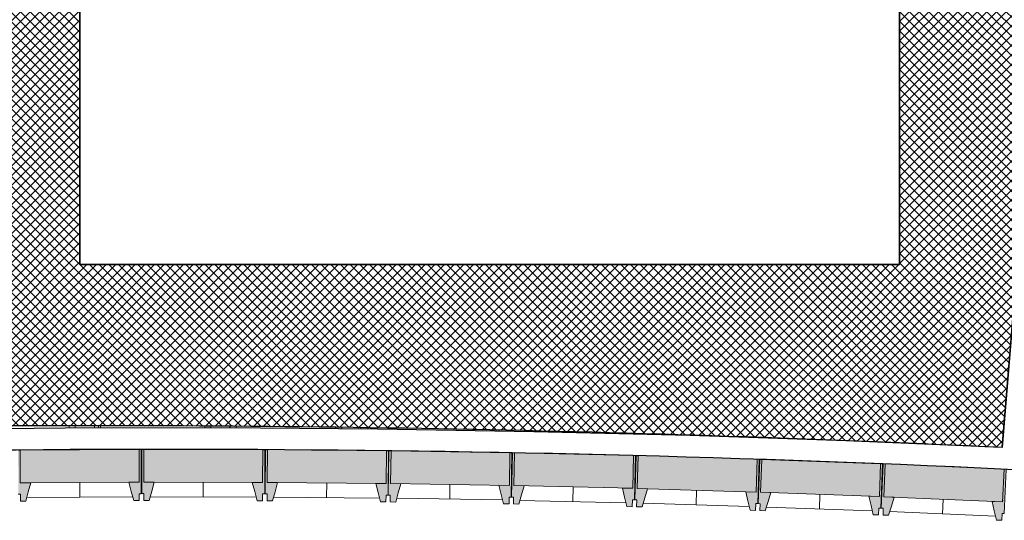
# Model space of a CAD drawing. Header units: centimetres. Extents: x -2631 to 9172, y -3616 to 502.
# Tile 2 of 36: x -2228 to -1507, y -2104 to -1738. Entities that reach past the tile are written whole.
import ezdxf

# ---------------------------------------------------------------- set-up
doc = ezdxf.new("R2010")
doc.units = ezdxf.units.CM
for name, color, linetype, lineweight in [('0-1', 7, 'Continuous', 5), ('MUR_C', 7, 'Continuous', 25), ('OSSATURE', 7, 'Continuous', 18), ('OSSATURE-2', 7, 'Continuous', 25), ('OSSATURE_C', 7, 'Continuous', 18), ('PLAF', 7, 'Continuous', 25), ('PLAF_C', 7, 'Continuous', 25), ('Z', 7, 'Continuous', 18)]:
    doc.layers.add(name, color=color, linetype=linetype, lineweight=lineweight)
doc.layers.add('OSSATURE-1', color=7, linetype='Continuous', lineweight=5, true_color=0x787878)
doc.layers.add('PLAF-motif-coupe-1', color=9, linetype='Continuous', lineweight=18, true_color=0x808080)
pattern_1 = [(0, (0, 0), (40.64, 10.16), [1.676, -28.804, 1.676, -28.804, -162.56]), (0, (0, 0), (40.64, 10.16), [-60.96, 1.676, -59.284, 1.676, -28.804, -71.12]), (0, (0, 0), (40.64, 10.16), [-152.4, 1.676, -18.644, 1.676, -49.124]), (120, (15.24, 5.08), (-29.118818, 30.115272), [1.676, -28.804, 1.676, -28.804, -162.56]), (120, (15.24, 5.08), (-29.118818, 30.115272), [-60.96, 1.676, -59.284, 1.676, -28.804, -71.12]), (120, (15.24, 5.08), (-29.118818, 30.115272), [-152.4, 1.676, -18.644, 1.676, -49.124]), (240, (20.32, 25.4), (-11.521182, -40.275272), [1.676, -28.804, 1.676, -28.804, -162.56]), (240, (20.32, 25.4), (-11.521182, -40.275272), [-60.96, 1.676, -59.284, 1.676, -28.804, -71.12]), (240, (20.32, 25.4), (-11.521182, -40.275272), [-152.4, 1.676, -18.644, 1.676, -49.124])]

# ---------------------------------------------------------------- blocks, each defined once
blk = doc.blocks.new('B02_ARC_rvt-1-DDDD_AAA_NNNN_CCC_1_50_N0_Isolations pafonds')
at = {"layer": 'PLAF-motif-coupe-1'}
h = blk.add_hatch(dxfattribs=at)
h.set_pattern_fill('FP_1', color=256, style=0, pattern_type=2)
h.set_pattern_definition([(45, (0, 0), (-3.535534, 3.535534), []), (135, (0, 0), (-3.535534, -3.535534), [])])
h.paths.add_polyline_path([(-1509.17, -2051.01), (-1498.12, -1917.81), (-1479.09, -1919.39), (-1439.61, -1443.36), (-1565.04, -1437.6), (-1690.52, -1432.99), (-1816.82, -1429.51), (-1941.58, -1427.2), (-2067.14, -1426.03), (-2192.71, -1426.01), (-2318.27, -1427.14), (-2308.93, -2035.81), (-2194.64, -2035.17), (-2080.36, -2035.46), (-1966.07, -2036.69), (-1851.81, -2038.87), (-1737.56, -2041.98), (-1623.35, -2046.03), (-1532.08, -2050.01)])
h.paths.add_polyline_path([(-1623.35, -1917.12), (-2184.08, -1917.12), (-2184.08, -1557.12), (-1584.08, -1557.12), (-1584.08, -1917.12)])
at = {"layer": 'MUR_C'}
blk.add_line((-1509.15, -2050.85), (-1498.9, -1927.28), dxfattribs=at)
at = {"layer": 'MUR_C', "flags": 128}
blk.add_lwpolyline([(-2308.9, -2037.77), (-2194.62, -2036.63), (-2080.34, -2036.5), (-1966.06, -2037.37), (-1851.79, -2039.23), (-1737.55, -2042.1), (-1623.33, -2045.98), (-1509.15, -2050.85)], dxfattribs=at)
at = {"layer": 'MUR_C'}
blk.add_arc((-2122.26, -15080.1), 13027.67, 85.301609, 90.819797, dxfattribs=at)
at = {"layer": 'PLAF'}
for p, q in [((-2184.08, -1557.12), (-2184.08, -1917.12)), ((-2184.08, -1917.12), (-2184.08, -1557.12)), ((-1584.08, -1917.12), (-1584.08, -1557.12)), ((-1584.08, -1557.12), (-1584.08, -1917.12)), ((-2184.08, -1917.12), (-1584.08, -1917.12)), ((-1584.08, -1917.12), (-2184.08, -1917.12))]:
    blk.add_line(p, q, dxfattribs=at)
at = {"layer": 'PLAF_C'}
blk.add_line((-1498.12, -1917.81), (-1509.17, -2051.01), dxfattribs=at)
blk.add_arc((-2173.5, -15952.36), 13917.21, 87.263962, 90.55755, dxfattribs=at)
blk = doc.blocks.new('20_MUR PREFA_01 - MODULE_01 B-3165811-DDDD_AAA_NNNN_CCC_1_50_N0_Isolations pafonds')
at = {"layer": 'Z'}
blk.add_line((0, 23.93), (0, 34.62), dxfattribs=at)
blk = doc.blocks.new('20_MUR PREFA_01 - MODULE_01 B-V24-DDDD_AAA_NNNN_CCC_1_50_N0_Isolations pafonds')
at = {"layer": 'Z'}
for p, q in [((0, 23.93), (0, 34.62)), ((0, -0.13), (0, -0.05))]:
    blk.add_line(p, q, dxfattribs=at)
blk = doc.blocks.new('B02_DC_STR_rvt-1-DDDD_AAA_NNNN_CCC_1_50_N0_Isolations pafonds')
at = {"layer": 'OSSATURE'}
h = blk.add_hatch(dxfattribs=at)
h.set_pattern_fill('FP_8', color=256, style=0, pattern_type=2)
h.set_pattern_definition(pattern_1)
h.paths.add_polyline_path([(-1881.63, -2038.75), (-1881.63, -2038.3), (-1895.62, -2038.03), (-1895.63, -2038.52)])
h.paths.add_polyline_path([(-1873.19, -1428.46), (-1873.18, -1428.34), (-1878.81, -1428.22), (-1887.18, -1428.1), (-1887.18, -1428.21), (-1873.77, -1428.45)])
h.paths.add_polyline_path([(-1879.78, -1412.35), (-1879.79, -1412.23), (-1881.28, -1412.2), (-1881.28, -1412.05), (-1882.35, -1412.07), (-1882.35, -1412.3), (-1879.79, -1412.35)])
h = blk.add_hatch(dxfattribs=at)
h.set_pattern_fill('FP_14', color=256, style=0, pattern_type=2)
h.set_pattern_definition([(26.742, (-1675.896, 23.629), (6.705443, 13.502474), [0.30971, -5.321, 0.30971, -35.354]), (26.742, (-1675.896, 23.629), (6.705443, 13.502474), [-5.941, -5.321, 0.30971, -10.952, -18.77]), (26.742, (-1675.896, 23.629), (6.705443, 13.502474), [-22.524, 0.30971, -5.321, 0.30971, -12.829]), (26.742, (-1675.896, 23.629), (6.705443, 13.502474), [-28.465, -3.444, 0.30971, -9.075]), (95.735, (-1673.382, 29.958), (-4.8037516, 27.5870539), [1.384, -23.778, 1.384, -23.778, -134.195]), (95.735, (-1673.382, 29.958), (-4.8037516, 27.5870539), [-50.323, 1.384, -48.939, 1.384, -23.778, -58.71]), (95.735, (-1673.382, 29.958), (-4.8037516, 27.5870539), [-125.808, 1.384, -15.39, 1.384, -40.552]), (264.789, (-1672.543, 50.628), (-1.900822, -41.0901867), [1.523, -26.161, 1.523, -173.809]), (264.789, (-1672.543, 50.628), (-1.900822, -41.0901867), [-29.206, -26.161, 1.523, -53.845, -92.28]), (264.789, (-1672.543, 50.628), (-1.900822, -41.0901867), [-110.735, 1.523, -26.161, 1.523, -63.073]), (264.789, (-1672.543, 50.628), (-1.900822, -41.0901867), [-139.942, -16.933, 1.523, -44.617])])
h.paths.add_polyline_path([(-1799.43, -2040.55), (-1799.43, -2040.29), (-1803.93, -2040.17), (-1803.93, -2040.44)])
h.paths.add_polyline_path([(-1790.83, -1430.22), (-1790.83, -1430.19), (-1795.12, -1430.1)])
h.paths.add_polyline_path([(-1790.6, -1414.22), (-1790.6, -1414.16), (-1791.73, -1414.13), (-1791.73, -1413.98), (-1792.8, -1413.99), (-1792.8, -1414.16), (-1791.73, -1414.19)])
h = blk.add_hatch(dxfattribs=at)
h.set_pattern_fill('FP_3', color=256, style=0, pattern_type=2)
h.set_pattern_definition(pattern_1)
h.paths.add_polyline_path([(-1785.44, -2040.9), (-1785.43, -2040.67), (-1799.43, -2040.29), (-1799.43, -2040.55)])
h.paths.add_polyline_path([(-1776.83, -1430.6), (-1776.83, -1430.51), (-1790.83, -1430.22)])
h.paths.add_polyline_path([(-1790.24, -1414.23), (-1790.24, -1414.17), (-1790.6, -1414.22), (-1790.24, -1414.23)])
h = blk.add_hatch(dxfattribs=at)
h.set_pattern_fill('FP_5', color=256, style=0, pattern_type=2)
h.set_pattern_definition([(350.792, (-1994.009, -8.986), (6.68388, 9.07236), [0.2793, -4.799, 0.2793, -4.799, -27.083]), (350.792, (-1994.009, -8.986), (6.68388, 9.07236), [-10.156, 0.2793, -9.877, 0.2793, -4.799, -11.849]), (350.792, (-1994.009, -8.986), (6.68388, 9.07236), [-25.391, 0.2793, -3.106, 0.2793, -8.184]), (95.344, (-1991.503, -4.314), (-4.7888502, 30.8802112), [1.48, -25.43, 1.48, -25.43, -143.521]), (95.344, (-1991.503, -4.314), (-4.7888502, 30.8802112), [-53.82, 1.48, -52.34, 1.48, -25.43, -62.79]), (95.344, (-1991.503, -4.314), (-4.7888502, 30.8802112), [-134.551, 1.48, -16.46, 1.48, -43.37]), (264.49, (-1990.667, 15.863), (-1.894089, -39.9537386), [1.436, -24.666, 1.436, -24.666, -139.206]), (264.49, (-1990.667, 15.863), (-1.894089, -39.9537386), [-52.202, 1.436, -50.767, 1.436, -24.666, -60.903]), (264.49, (-1990.667, 15.863), (-1.894089, -39.9537386), [-130.506, 1.436, -15.965, 1.436, -42.066])])
h.paths.add_polyline_path([(-2092.63, -2036.51), (-2088.13, -2036.5), (-2088.14, -2035.44), (-2092.64, -2035.46), (-2092.63, -2036.5)])
h.paths.add_polyline_path([(-2090.88, -1426.03), (-2090.88, -1425.97), (-2095.38, -1425.94), (-2095.38, -1426.03)])
h = blk.add_hatch(dxfattribs=at)
h.set_pattern_fill('FP_3', color=256, style=0, pattern_type=2)
h.set_pattern_definition(pattern_1)
h.paths.add_polyline_path([(-2074.13, -2036.54), (-2074.13, -2035.53), (-2080.36, -2035.46), (-2088.14, -2035.46), (-2088.13, -2036.51), (-2079.44, -2036.5)])
h.paths.add_polyline_path([(-2081.41, -1426.03), (-2090.88, -1426.01), (-2090.88, -1426.03)])
h = blk.add_hatch(dxfattribs=at)
h.set_pattern_fill('FP_2', color=256, style=0, pattern_type=2)
h.set_pattern_definition([(356.778, (-1894.968, -2.963), (6.68141, 9.782936), [0.27605, -4.743, 0.27605, -4.743, -26.768]), (356.778, (-1894.968, -2.963), (6.68141, 9.782936), [-10.038, 0.27605, -9.762, 0.27605, -4.743, -11.711]), (356.778, (-1894.968, -2.963), (6.68141, 9.782936), [-25.095, 0.27605, -3.07, 0.27605, -8.089]), (95.394, (-1892.463, 1.975), (-4.7873727, 30.3835114), [1.466, -25.188, 1.466, -25.188, -142.157]), (95.394, (-1892.463, 1.975), (-4.7873727, 30.3835114), [-53.309, 1.466, -51.843, 1.466, -25.188, -62.194]), (95.394, (-1892.463, 1.975), (-4.7873727, 30.3835114), [-133.272, 1.466, -16.304, 1.466, -42.958]), (264.549, (-1891.628, 22.247), (-1.8941797, -40.1667052), [1.451, -24.923, 1.451, -24.923, -140.659]), (264.549, (-1891.628, 22.247), (-1.8941797, -40.1667052), [-52.747, 1.451, -51.297, 1.451, -24.923, -61.538]), (264.549, (-1891.628, 22.247), (-1.8941797, -40.1667052), [-131.868, 1.451, -16.132, 1.451, -42.505])])
h.paths.add_polyline_path([(-1992.29, -2037.17), (-1992.29, -2036.41), (-1996.79, -2036.36), (-1996.79, -2037.13)])
h.paths.add_polyline_path([(-1993.25, -1426.72), (-1993.25, -1426.6), (-1997.75, -1426.57), (-1997.75, -1426.68)])
h = blk.add_hatch(dxfattribs=at)
h.set_pattern_fill('FP_3', color=256, style=0, pattern_type=2)
h.set_pattern_definition(pattern_1)
h.paths.add_polyline_path([(-1978.29, -2037.27), (-1978.29, -2036.56), (-1992.29, -2036.41), (-1992.29, -2037.17), (-1987.67, -2037.2)])
h.paths.add_polyline_path([(-1979.25, -1426.85), (-1979.25, -1426.76), (-1993.25, -1426.6), (-1993.25, -1426.72), (-1987.67, -1426.77)])
h = blk.add_hatch(dxfattribs=at)
h.set_pattern_fill('FP_4', color=256, style=0, pattern_type=2)
h.set_pattern_definition([(356.778, (-1974.494, -3.088), (6.68141, 9.782936), [0.27605, -4.743, 0.27605, -4.743, -26.768]), (356.778, (-1974.494, -3.088), (6.68141, 9.782936), [-10.038, 0.27605, -9.762, 0.27605, -4.743, -11.711]), (356.778, (-1974.494, -3.088), (6.68141, 9.782936), [-25.095, 0.27605, -3.07, 0.27605, -8.089]), (95.394, (-1971.989, 1.851), (-4.7873727, 30.3835114), [1.466, -25.188, 1.466, -25.188, -142.157]), (95.394, (-1971.989, 1.851), (-4.7873727, 30.3835114), [-53.309, 1.466, -51.843, 1.466, -25.188, -62.194]), (95.394, (-1971.989, 1.851), (-4.7873727, 30.3835114), [-133.272, 1.466, -16.304, 1.466, -42.958]), (264.549, (-1971.154, 22.123), (-1.8941797, -40.1667052), [1.451, -24.923, 1.451, -24.923, -140.659]), (264.549, (-1971.154, 22.123), (-1.8941797, -40.1667052), [-52.747, 1.451, -51.297, 1.451, -24.923, -61.538]), (264.549, (-1971.154, 22.123), (-1.8941797, -40.1667052), [-131.868, 1.451, -16.132, 1.451, -42.505])])
h.paths.add_polyline_path([(-1973.79, -2037.31), (-1973.79, -2036.61), (-1978.29, -2036.56), (-1978.29, -2037.27)])
h.paths.add_polyline_path([(-1974.75, -1426.89), (-1974.75, -1426.83), (-1979.25, -1426.76), (-1979.25, -1426.85)])
h = blk.add_hatch(dxfattribs=at)
h.set_pattern_fill('FP_12', color=256, style=0, pattern_type=2)
h.set_pattern_definition([(26.324, (-1770.028, 24.499), (6.70444, 13.441986), [0.30854, -5.301, 0.30854, -5.301, -29.919]), (26.324, (-1770.028, 24.499), (6.70444, 13.441986), [-11.22, 0.30854, -10.911, 0.30854, -5.301, -13.09]), (26.324, (-1770.028, 24.499), (6.70444, 13.441986), [-28.049, 0.30854, -3.431, 0.30854, -9.041]), (95.728, (-1767.514, 30.805), (-4.8031818, 27.6356005), [1.385, -23.803, 1.385, -23.803, -134.335]), (95.728, (-1767.514, 30.805), (-4.8031818, 27.6356005), [-50.376, 1.385, -48.99, 1.385, -23.803, -58.772]), (95.728, (-1767.514, 30.805), (-4.8031818, 27.6356005), [-125.939, 1.385, -15.407, 1.385, -40.594]), (264.786, (-1766.676, 51.47), (-1.9007962, -41.0772318), [1.522, -26.143, 1.522, -26.143, -147.543]), (264.786, (-1766.676, 51.47), (-1.9007962, -41.0772318), [-55.329, 1.522, -53.807, 1.522, -26.143, -64.55]), (264.786, (-1766.676, 51.47), (-1.9007962, -41.0772318), [-138.321, 1.522, -16.921, 1.522, -44.586])])
h.paths.add_polyline_path([(-1895.63, -2038.52), (-1895.62, -2038.03), (-1900.12, -2037.95), (-1900.13, -2038.44)])
h.paths.add_polyline_path([(-1887.18, -1428.21), (-1887.18, -1428.1), (-1891.68, -1428.03), (-1891.68, -1428.12)])
h = blk.add_hatch(dxfattribs=at)
h.set_pattern_fill('FP_13', color=256, style=0, pattern_type=2)
h.set_pattern_definition([(26.324, (-1849.546, 25.599), (6.70444, 13.441986), [0.30854, -5.301, 0.30854, -5.301, -29.919]), (26.324, (-1849.546, 25.599), (6.70444, 13.441986), [-11.22, 0.30854, -10.911, 0.30854, -5.301, -13.09]), (26.324, (-1849.546, 25.599), (6.70444, 13.441986), [-28.049, 0.30854, -3.431, 0.30854, -9.041]), (95.728, (-1847.032, 31.906), (-4.8031818, 27.6356005), [1.385, -23.803, 1.385, -23.803, -134.335]), (95.728, (-1847.032, 31.906), (-4.8031818, 27.6356005), [-50.376, 1.385, -48.99, 1.385, -23.803, -58.772]), (95.728, (-1847.032, 31.906), (-4.8031818, 27.6356005), [-125.939, 1.385, -15.407, 1.385, -40.594]), (264.786, (-1846.194, 52.571), (-1.9007962, -41.0772318), [1.522, -26.143, 1.522, -26.143, -147.543]), (264.786, (-1846.194, 52.571), (-1.9007962, -41.0772318), [-55.329, 1.522, -53.807, 1.522, -26.143, -64.55]), (264.786, (-1846.194, 52.571), (-1.9007962, -41.0772318), [-138.321, 1.522, -16.921, 1.522, -44.586])])
h.paths.add_polyline_path([(-1877.13, -2038.82), (-1877.13, -2038.39), (-1881.63, -2038.3), (-1881.63, -2038.75)])
h.paths.add_polyline_path([(-1868.69, -1428.55), (-1868.68, -1428.44), (-1873.18, -1428.34), (-1873.19, -1428.46)])
h = blk.add_hatch(dxfattribs=at)
h.set_pattern_fill('FP_15', color=256, style=0, pattern_type=2)
h.set_pattern_definition([(26.742, (-1755.414, 24.75), (6.705443, 13.502474), [0.30971, -5.321, 0.30971, -5.321, -30.032]), (26.742, (-1755.414, 24.75), (6.705443, 13.502474), [-11.262, 0.30971, -10.952, 0.30971, -5.321, -13.139]), (26.742, (-1755.414, 24.75), (6.705443, 13.502474), [-28.155, 0.30971, -3.444, 0.30971, -9.075]), (95.735, (-1752.9, 31.079), (-4.8037516, 27.5870539), [1.384, -23.778, 1.384, -23.778, -134.195]), (95.735, (-1752.9, 31.079), (-4.8037516, 27.5870539), [-50.323, 1.384, -48.939, 1.384, -23.778, -58.71]), (95.735, (-1752.9, 31.079), (-4.8037516, 27.5870539), [-125.808, 1.384, -15.39, 1.384, -40.552]), (264.789, (-1752.062, 51.749), (-1.900822, -41.0901867), [1.523, -26.161, 1.523, -173.809]), (264.789, (-1752.062, 51.749), (-1.900822, -41.0901867), [-29.206, -26.161, 1.523, -53.845, -92.28]), (264.789, (-1752.062, 51.749), (-1.900822, -41.0901867), [-110.735, 1.523, -26.161, 1.523, -63.073]), (264.789, (-1752.062, 51.749), (-1.900822, -41.0901867), [-139.942, -16.933, 1.523, -44.617])])
h.paths.add_polyline_path([(-1780.94, -2041.01), (-1780.94, -2040.8), (-1785.43, -2040.67), (-1785.44, -2040.9)])
h.paths.add_polyline_path([(-1772.33, -1430.73), (-1772.33, -1430.61), (-1776.83, -1430.51), (-1776.83, -1430.6), (-1773.84, -1430.69)])
h = blk.add_hatch(dxfattribs=at)
h.set_pattern_fill('FP_8', color=256, style=0, pattern_type=2)
h.set_pattern_definition(pattern_1)
h.paths.add_polyline_path([(-1688.83, -2043.76), (-1688.83, -2043.71), (-1702.82, -2043.21), (-1702.82, -2043.28)])
h.paths.add_polyline_path([(-1670.55, -1433.72), (-1670.55, -1433.69), (-1676.26, -1433.51)])
h = blk.add_hatch(dxfattribs=at)
h.set_pattern_fill('FP_17', color=256, style=0, pattern_type=2)
h.set_pattern_definition([(46.234, (-1628.735, 48.803), (6.788105, 17.08677), [0.40481, -6.955, 0.40481, -6.955, -39.254]), (46.234, (-1628.735, 48.803), (6.788105, 17.08677), [-14.72, 0.40481, -14.315, 0.40481, -6.955, -17.174]), (46.234, (-1628.735, 48.803), (6.788105, 17.08677), [-36.801, 0.40481, -4.502, 0.40481, -11.862]), (96.229, (-1626.19, 56.461), (-4.8637842, 24.5622786), [1.29, -22.171, 1.29, -22.171, -125.126]), (96.229, (-1626.19, 56.461), (-4.8637842, 24.5622786), [-46.922, 1.29, -45.632, 1.29, -22.171, -54.743]), (96.229, (-1626.19, 56.461), (-4.8637842, 24.5622786), [-117.306, 1.29, -14.35, 1.29, -37.812]), (264.92, (-1625.341, 77.346), (-1.9244539, -41.6491927), [1.581, -27.17, 1.581, -27.17, -153.338]), (264.92, (-1625.341, 77.346), (-1.9244539, -41.6491927), [-57.502, 1.581, -55.92, 1.581, -27.17, -67.085]), (264.92, (-1625.341, 77.346), (-1.9244539, -41.6491927), [-143.754, 1.581, -17.586, 1.581, -46.337])])
h.paths.add_polyline_path([(-1686.53, -2060.96), (-1686.49, -2059.74), (-1686.94, -2059.73), (-1686.94, -2060.95)])
h.paths.add_polyline_path([(-1684.33, -2043.91), (-1684.33, -2043.87), (-1688.83, -2043.76)])
h.paths.add_polyline_path([(-1666.05, -1433.89), (-1666.05, -1433.82), (-1670.55, -1433.72)])
h = blk.add_hatch(dxfattribs=at)
h.set_pattern_fill('FP_7', color=256, style=0, pattern_type=2)
h.set_pattern_definition([(330.651, (-2112.345, -33.297), (6.711525, 6.34141), [0.31759, -5.457, 0.31759, -36.253]), (330.651, (-2112.345, -33.297), (6.711525, 6.34141), [-6.092, -5.457, 0.31759, -11.231, -19.248]), (330.651, (-2112.345, -33.297), (6.711525, 6.34141), [-23.097, 0.31759, -5.457, 0.31759, -13.156]), (330.651, (-2112.345, -33.297), (6.711525, 6.34141), [-29.189, -3.532, 0.31759, -9.306]), (95.192, (-2109.829, -29.655), (-4.808507, 32.6849662), [1.529, -26.279, 1.529, -174.59]), (95.192, (-2109.829, -29.655), (-4.808507, 32.6849662), [-29.338, -26.279, 1.529, -54.087, -92.695]), (95.192, (-2109.829, -29.655), (-4.808507, 32.6849662), [-111.234, 1.529, -26.279, 1.529, -63.357]), (95.192, (-2109.829, -29.655), (-4.808507, 32.6849662), [-140.572, -17.009, 1.529, -44.818]), (264.22, (-2108.99, -9.897), (-1.903022, -39.0267636), [1.375, -23.617, 1.375, -23.617, -133.286]), (264.22, (-2108.99, -9.897), (-1.903022, -39.0267636), [-49.982, 1.375, -48.608, 1.375, -23.617, -58.313]), (264.22, (-2108.99, -9.897), (-1.903022, -39.0267636), [-124.956, 1.375, -15.286, 1.375, -40.277])])
h.paths.add_polyline_path([(-2191.83, -2036.63), (-2187.33, -2036.62), (-2187.35, -2035.18), (-2191.85, -2035.17), (-2191.83, -2036.5)])
h = blk.add_hatch(dxfattribs=at)
h.set_pattern_fill('FP_8', color=256, style=0, pattern_type=2)
h.set_pattern_definition(pattern_1)
h.paths.add_polyline_path([(-2187.33, -2036.62), (-2173.33, -2036.61), (-2173.35, -2035.22), (-2187.35, -2035.18), (-2187.33, -2036.5)])
h = blk.add_hatch(dxfattribs=at)
h.set_pattern_fill('FP_9', color=256, style=0, pattern_type=2)
h.set_pattern_definition([(330.651, (-2191.861, -34.55), (6.711525, 6.34141), [0.31759, -5.457, 0.31759, -36.253]), (330.651, (-2191.861, -34.55), (6.711525, 6.34141), [-6.092, -5.457, 0.31759, -11.231, -19.248]), (330.651, (-2191.861, -34.55), (6.711525, 6.34141), [-23.097, 0.31759, -5.457, 0.31759, -13.156]), (330.651, (-2191.861, -34.55), (6.711525, 6.34141), [-29.189, -3.532, 0.31759, -9.306]), (95.192, (-2189.345, -30.908), (-4.808507, 32.6849662), [1.529, -26.279, 1.529, -174.59]), (95.192, (-2189.345, -30.908), (-4.808507, 32.6849662), [-29.338, -26.279, 1.529, -54.087, -92.695]), (95.192, (-2189.345, -30.908), (-4.808507, 32.6849662), [-111.234, 1.529, -26.279, 1.529, -63.357]), (95.192, (-2189.345, -30.908), (-4.808507, 32.6849662), [-140.572, -17.009, 1.529, -44.818]), (264.22, (-2188.506, -11.15), (-1.903022, -39.0267636), [1.375, -23.617, 1.375, -23.617, -133.286]), (264.22, (-2188.506, -11.15), (-1.903022, -39.0267636), [-49.982, 1.375, -48.608, 1.375, -23.617, -58.313]), (264.22, (-2188.506, -11.15), (-1.903022, -39.0267636), [-124.956, 1.375, -15.286, 1.375, -40.277])])
h.paths.add_polyline_path([(-2173.33, -2036.61), (-2168.83, -2036.6), (-2168.85, -2035.23), (-2173.35, -2035.22), (-2173.33, -2036.5)])
h = blk.add_hatch(dxfattribs=at)
h.set_pattern_fill('FP_6', color=256, style=0, pattern_type=2)
h.set_pattern_definition([(350.792, (-2073.534, -9.345), (6.68388, 9.07236), [0.2793, -4.799, 0.2793, -4.799, -27.083]), (350.792, (-2073.534, -9.345), (6.68388, 9.07236), [-10.156, 0.2793, -9.877, 0.2793, -4.799, -11.849]), (350.792, (-2073.534, -9.345), (6.68388, 9.07236), [-25.391, 0.2793, -3.106, 0.2793, -8.184]), (95.344, (-2071.028, -4.673), (-4.7888502, 30.8802112), [1.48, -25.43, 1.48, -25.43, -143.521]), (95.344, (-2071.028, -4.673), (-4.7888502, 30.8802112), [-53.82, 1.48, -52.34, 1.48, -25.43, -62.79]), (95.344, (-2071.028, -4.673), (-4.7888502, 30.8802112), [-134.551, 1.48, -16.46, 1.48, -43.37]), (264.49, (-2070.193, 15.504), (-1.894089, -39.9537386), [1.436, -24.666, 1.436, -24.666, -139.206]), (264.49, (-2070.193, 15.504), (-1.894089, -39.9537386), [-52.202, 1.436, -50.767, 1.436, -24.666, -60.903]), (264.49, (-2070.193, 15.504), (-1.894089, -39.9537386), [-130.506, 1.436, -15.965, 1.436, -42.066])])
h.paths.add_polyline_path([(-2069.63, -2036.58), (-2069.63, -2035.58), (-2074.13, -2035.53), (-2074.13, -2036.54)])
h = blk.add_hatch(dxfattribs=at)
h.set_pattern_fill('FP_16', color=256, style=0, pattern_type=2)
h.set_pattern_definition([(46.234, (-1549.245, 46.421), (6.788105, 17.08677), [0.40481, -6.955, 0.40481, -6.955, -39.254]), (46.234, (-1549.245, 46.421), (6.788105, 17.08677), [-14.72, 0.40481, -14.315, 0.40481, -6.955, -17.174]), (46.234, (-1549.245, 46.421), (6.788105, 17.08677), [-36.801, 0.40481, -4.502, 0.40481, -11.862]), (96.229, (-1546.699, 54.079), (-4.8637842, 24.5622786), [1.29, -22.171, 1.29, -22.171, -125.126]), (96.229, (-1546.699, 54.079), (-4.8637842, 24.5622786), [-46.922, 1.29, -45.632, 1.29, -22.171, -54.743]), (96.229, (-1546.699, 54.079), (-4.8637842, 24.5622786), [-117.306, 1.29, -14.35, 1.29, -37.812]), (264.92, (-1545.851, 74.964), (-1.9244539, -41.6491927), [1.581, -27.17, 1.581, -27.17, -153.338]), (264.92, (-1545.851, 74.964), (-1.9244539, -41.6491927), [-57.502, 1.581, -55.92, 1.581, -27.17, -67.085]), (264.92, (-1545.851, 74.964), (-1.9244539, -41.6491927), [-143.754, 1.581, -17.586, 1.581, -46.337])])
h.paths.add_polyline_path([(-1702.82, -2043.28), (-1702.82, -2043.21), (-1707.32, -2043.05), (-1707.32, -2043.13), (-1702.92, -2043.28)])
h = blk.add_hatch(dxfattribs=at)
h.set_pattern_fill('FP_8', color=256, style=0, pattern_type=2)
h.set_pattern_definition(pattern_1)
h.paths.add_polyline_path([(-1596.15, -2064.24), (-1596.1, -2063.19), (-1596.55, -2063.17), (-1596.55, -2064.22)])
at = {"layer": 'OSSATURE-1'}
for points in [[(-2227.49, -2090.27), (-2223.49, -2090.25), (-2219.96, -2076.81), (-2227.56, -2076.81), (-2227.67, -2052.91), (-2229.17, -2052.92), (-2229.02, -2085.27), (-2227.52, -2085.27), (-2227.49, -2090.25)], [(-2227.56, -2076.84), (-2140.56, -2076.44), (-2140.67, -2052.46), (-2227.67, -2052.92), (-2227.56, -2076.81)], [(-2144.49, -2089.88), (-2140.49, -2089.86), (-2140.49, -2084.86), (-2139.02, -2084.85), (-2139.17, -2052.5), (-2140.67, -2052.51), (-2140.56, -2076.44), (-2148.15, -2076.47), (-2145.86, -2084.86)], [(-2133.23, -2089.78), (-2129.61, -2076.37), (-2137.2, -2076.35), (-2137.2, -2052.42), (-2138.65, -2052.42), (-2138.72, -2084.77), (-2137.22, -2084.77), (-2137.2, -2089.77)], [(-2050.2, -2076.55), (-2050.2, -2052.57), (-2137.15, -2052.42), (-2137.15, -2076.35), (-2050.22, -2076.55)], [(-2050.23, -2089.97), (-2050.2, -2084.97), (-2048.72, -2084.97), (-2048.65, -2052.62), (-2050.15, -2052.62), (-2050.22, -2076.55), (-2057.8, -2076.53), (-2054.23, -2089.96)], [(-2042.97, -2090.02), (-2039.26, -2076.63), (-2046.85, -2076.56), (-2046.63, -2052.64), (-2048.13, -2052.62), (-2048.43, -2084.97), (-2046.93, -2084.99), (-2046.93, -2089.99), (-2044.62, -2090.01)], [(-1959.85, -2077.36), (-1959.63, -2053.39), (-2046.63, -2052.64), (-2046.85, -2076.56), (-1959.93, -2077.36)], [(-1959.98, -2090.79), (-1959.93, -2085.79), (-1958.43, -2085.8), (-1958.13, -2053.45), (-1959.63, -2053.45), (-1959.85, -2077.36), (-1967.45, -2077.29), (-1963.98, -2090.75)], [(-1952.87, -2090.89), (-1949.06, -2077.53), (-1956.66, -2077.4), (-1956.27, -2053.48), (-1957.77, -2053.46), (-1958.29, -2085.8), (-1956.79, -2085.83), (-1956.87, -2090.83), (-1956.66, -2090.83)], [(-1869.67, -2078.81), (-1869.28, -2054.83), (-1956.27, -2053.48), (-1956.66, -2077.4), (-1869.8, -2078.8)], [(-1869.88, -2092.23), (-1869.8, -2087.23), (-1868.3, -2087.25), (-1867.78, -2054.91), (-1869.28, -2054.91), (-1869.67, -2078.81), (-1877.26, -2078.68), (-1873.88, -2092.16), (-1873.77, -2092.17)], [(-1862.69, -2092.39), (-1858.79, -2079.05), (-1866.38, -2078.87), (-1865.83, -2054.95), (-1867.33, -2054.92), (-1868.07, -2087.26), (-1866.57, -2087.29), (-1866.69, -2092.29), (-1866.38, -2092.3)], [(-1779.4, -2080.88), (-1778.85, -2056.91), (-1865.83, -2054.95), (-1866.38, -2078.87), (-1779.6, -2080.87)], [(-1779.71, -2094.3), (-1779.6, -2089.3), (-1778.1, -2089.33), (-1777.35, -2056.99), (-1778.85, -2056.99), (-1779.4, -2080.88), (-1787, -2080.7), (-1783.71, -2094.21)], [(-1772.52, -2094.51), (-1768.53, -2081.2), (-1776.12, -2080.97), (-1775.4, -2057.05), (-1776.9, -2057.01), (-1777.87, -2089.34), (-1776.37, -2089.39), (-1776.52, -2094.39), (-1776.12, -2094.4)], [(-1689.16, -2083.58), (-1688.44, -2059.61), (-1775.4, -2057.05), (-1776.12, -2080.97), (-1689.41, -2083.57)], [(-1689.56, -2096.99), (-1689.41, -2092), (-1687.91, -2092.04), (-1686.94, -2059.7), (-1688.44, -2059.7), (-1689.16, -2083.58), (-1696.75, -2083.35), (-1693.56, -2096.87)], [(-1682.37, -2097.25), (-1678.28, -2083.97), (-1685.87, -2083.69), (-1684.99, -2059.78), (-1686.49, -2059.72), (-1687.68, -2092.05), (-1686.18, -2092.11), (-1686.37, -2097.1), (-1685.87, -2097.12)], [(-1598.93, -2086.9), (-1598.05, -2062.94), (-1684.99, -2059.78), (-1685.87, -2083.69), (-1599.24, -2086.89)], [(-1599.43, -2100.31), (-1599.24, -2095.32), (-1597.74, -2095.37), (-1596.55, -2063.04), (-1598.05, -2063.04), (-1598.93, -2086.9), (-1606.52, -2086.62), (-1603.42, -2100.17)], [(-1592.24, -2100.62), (-1588.06, -2087.37), (-1595.65, -2087.03), (-1594.6, -2063.13), (-1596.1, -2063.06), (-1597.51, -2095.38), (-1596.02, -2095.45), (-1596.23, -2100.44), (-1595.65, -2100.47)], [(-1508.73, -2090.85), (-1507.68, -2066.89), (-1594.6, -2063.13), (-1595.65, -2087.03), (-1509.1, -2090.83)], [(-1509.32, -2104.26), (-1509.1, -2099.26), (-1507.6, -2099.33), (-1506.18, -2067.01), (-1507.68, -2066.94), (-1508.73, -2090.85), (-1516.32, -2090.52), (-1513.31, -2104.08)]]:
    blk.add_hatch(color=256, dxfattribs=at).paths.add_polyline_path(points)
at = {"layer": 'OSSATURE'}
for p, q in [((-2191.83, -2036.63), (-2191.85, -2035.17)), ((-2187.35, -2035.18), (-2187.33, -2036.62)), ((-2173.35, -2035.22), (-2173.33, -2036.61)), ((-2168.85, -2035.23), (-2168.83, -2036.6)), ((-2092.63, -2036.51), (-2092.64, -2035.43)), ((-2088.14, -2035.44), (-2088.13, -2036.51)), ((-2074.13, -2035.53), (-2074.13, -2036.54)), ((-2069.63, -2035.58), (-2069.63, -2036.58)), ((-1996.79, -2037.13), (-1996.79, -2036.36)), ((-1992.29, -2036.41), (-1992.29, -2037.17)), ((-1978.29, -2036.56), (-1978.29, -2037.27)), ((-1973.79, -2036.61), (-1973.79, -2037.31)), ((-1900.13, -2038.44), (-1900.12, -2037.95)), ((-1895.62, -2038.03), (-1895.63, -2038.52)), ((-1881.63, -2038.3), (-1881.63, -2038.75)), ((-1877.13, -2038.39), (-1877.13, -2038.82)), ((-1803.93, -2040.44), (-1803.93, -2040.17)), ((-1799.43, -2040.29), (-1799.43, -2040.55)), ((-1785.43, -2040.67), (-1785.44, -2040.9)), ((-1780.94, -2040.8), (-1780.94, -2041.01)), ((-1707.32, -2043.13), (-1707.32, -2043.05)), ((-1702.82, -2043.21), (-1702.82, -2043.28)), ((-1686.98, -2060.95), (-1686.53, -2060.96)), ((-1686.53, -2060.96), (-1686.98, -2060.95)), ((-1596.59, -2064.22), (-1596.15, -2064.24)), ((-1596.15, -2064.24), (-1596.59, -2064.22)), ((-2227.56, -2075.65), (-2227.56, -2076.84)), ((-2140.56, -2076.44), (-2140.56, -2075.24)), ((-2137.2, -2075.16), (-2137.2, -2076.35)), ((-2050.2, -2076.55), (-2050.2, -2075.36)), ((-2046.84, -2075.37), (-2046.85, -2076.56)), ((-1959.85, -2077.36), (-1959.84, -2076.17)), ((-1956.64, -2076.21), (-1956.66, -2077.4)), ((-1869.67, -2078.81), (-1869.65, -2077.62)), ((-1866.35, -2077.68), (-1866.38, -2078.87)), ((-1779.4, -2080.88), (-1779.38, -2079.69)), ((-1776.08, -2079.78), (-1776.12, -2080.97)), ((-2222.77, -2087.51), (-2145.24, -2087.15)), ((-2132.5, -2087.05), (-2054.96, -2087.23)), ((-2042.22, -2087.3), (-1964.68, -2088.01)), ((-1952.1, -2088.17), (-1874.57, -2089.42)), ((-1689.16, -2083.58), (-1689.12, -2082.39)), ((-1685.83, -2082.5), (-1685.87, -2083.69)), ((-1598.93, -2086.9), (-1598.89, -2085.71)), ((-1595.59, -2085.84), (-1595.65, -2087.03)), ((-1861.9, -2089.67), (-1784.38, -2091.46)), ((-1771.71, -2091.8), (-1694.21, -2094.12)), ((-1681.54, -2094.55), (-1604.05, -2097.41)), ((-1508.73, -2090.85), (-1508.68, -2089.66)), ((-1591.39, -2097.92), (-1513.93, -2101.32))]:
    blk.add_line(p, q, dxfattribs=at)
at = {"layer": 'OSSATURE_C'}
for p, q in [((-2229.17, -2052.92), (-2227.67, -2052.91)), ((-2227.67, -2052.87), (-2140.67, -2052.46)), ((-2227.56, -2076.84), (-2227.67, -2052.87)), ((-2227.67, -2052.91), (-2227.56, -2076.84)), ((-2140.67, -2052.46), (-2140.56, -2076.44)), ((-2140.67, -2052.51), (-2139.17, -2052.5)), ((-2140.56, -2076.44), (-2140.67, -2052.51)), ((-2139.17, -2052.5), (-2139.02, -2084.85)), ((-2138.72, -2084.77), (-2138.65, -2052.42)), ((-2138.65, -2052.42), (-2137.15, -2052.42)), ((-2137.2, -2076.35), (-2137.15, -2052.37)), ((-2137.15, -2052.42), (-2137.2, -2076.35)), ((-2137.15, -2052.37), (-2050.15, -2052.57)), ((-2050.15, -2052.57), (-2050.2, -2076.55)), ((-2050.2, -2076.55), (-2050.15, -2052.62)), ((-2050.15, -2052.62), (-2048.65, -2052.62)), ((-2048.65, -2052.62), (-2048.72, -2084.97)), ((-2048.43, -2084.97), (-2048.13, -2052.62)), ((-2048.13, -2052.62), (-2046.63, -2052.64)), ((-2046.85, -2076.56), (-2046.63, -2052.59)), ((-2046.63, -2052.64), (-2046.85, -2076.56)), ((-2046.63, -2052.59), (-1959.63, -2053.39)), ((-1959.63, -2053.39), (-1959.85, -2077.36)), ((-1959.85, -2077.36), (-1959.63, -2053.44)), ((-1959.63, -2053.44), (-1958.13, -2053.45)), ((-1958.13, -2053.45), (-1958.43, -2085.8)), ((-1958.29, -2085.8), (-1957.77, -2053.46)), ((-1957.77, -2053.46), (-1956.27, -2053.48)), ((-1956.66, -2077.4), (-1956.27, -2053.43)), ((-1956.27, -2053.43), (-1869.28, -2054.83)), ((-1956.27, -2053.48), (-1956.66, -2077.4)), ((-1869.28, -2054.83), (-1869.67, -2078.81)), ((-1869.67, -2078.81), (-1869.28, -2054.88)), ((-1869.28, -2054.88), (-1867.78, -2054.91)), ((-1867.78, -2054.91), (-1868.3, -2087.25)), ((-1868.07, -2087.26), (-1867.33, -2054.92)), ((-1867.33, -2054.92), (-1865.83, -2054.95)), ((-1866.38, -2078.87), (-1865.83, -2054.9)), ((-1865.83, -2054.95), (-1866.38, -2078.87)), ((-1865.83, -2054.9), (-1778.85, -2056.91)), ((-1778.85, -2056.91), (-1779.4, -2080.88)), ((-1779.4, -2080.88), (-1778.85, -2056.96)), ((-1778.85, -2056.96), (-1777.35, -2056.99)), ((-1777.35, -2056.99), (-1778.1, -2089.33)), ((-1777.87, -2089.34), (-1776.9, -2057.01)), ((-1776.9, -2057.01), (-1775.4, -2057.05)), ((-1776.12, -2080.97), (-1775.4, -2057)), ((-1775.4, -2057.05), (-1776.12, -2080.97)), ((-1775.4, -2057), (-1688.44, -2059.61)), ((-1688.44, -2059.61), (-1689.16, -2083.58)), ((-1689.16, -2083.58), (-1688.44, -2059.66)), ((-1688.44, -2059.66), (-1686.94, -2059.7)), ((-1686.94, -2059.7), (-1687.91, -2092.04)), ((-1687.68, -2092.05), (-1686.49, -2059.72)), ((-1686.49, -2059.72), (-1684.99, -2059.78)), ((-1685.87, -2083.69), (-1684.99, -2059.73)), ((-1684.99, -2059.78), (-1685.87, -2083.69)), ((-1684.99, -2059.73), (-1598.05, -2062.94)), ((-1598.05, -2062.94), (-1598.93, -2086.9)), ((-1598.93, -2086.9), (-1598.05, -2062.99)), ((-1598.05, -2062.99), (-1596.55, -2063.04)), ((-1596.55, -2063.04), (-1597.74, -2095.37)), ((-1597.51, -2095.38), (-1596.1, -2063.06)), ((-1596.1, -2063.06), (-1594.6, -2063.13)), ((-1595.65, -2087.03), (-1594.6, -2063.08)), ((-1594.6, -2063.13), (-1595.65, -2087.03)), ((-1594.6, -2063.08), (-1507.68, -2066.89)), ((-1507.68, -2066.89), (-1508.73, -2090.85)), ((-1508.73, -2090.85), (-1507.68, -2066.94)), ((-1507.68, -2066.94), (-1506.18, -2067.01)), ((-1506.18, -2067.01), (-1507.6, -2099.33)), ((-2140.56, -2076.44), (-2227.56, -2076.84)), ((-2227.56, -2076.84), (-2219.96, -2076.81)), ((-2148.15, -2076.47), (-2140.56, -2076.44)), ((-2137.2, -2076.35), (-2129.61, -2076.37)), ((-2050.2, -2076.55), (-2137.2, -2076.35)), ((-2057.8, -2076.53), (-2050.2, -2076.55)), ((-2046.85, -2076.56), (-2039.26, -2076.63)), ((-1959.85, -2077.36), (-2046.85, -2076.56)), ((-1967.45, -2077.29), (-1959.85, -2077.36)), ((-1956.66, -2077.4), (-1949.06, -2077.53)), ((-1869.67, -2078.81), (-1956.66, -2077.4)), ((-1877.26, -2078.68), (-1869.67, -2078.81)), ((-1866.38, -2078.87), (-1858.79, -2079.05)), ((-1779.4, -2080.88), (-1866.38, -2078.87)), ((-1787, -2080.7), (-1779.4, -2080.88)), ((-1776.12, -2080.97), (-1768.53, -2081.2)), ((-1689.16, -2083.58), (-1776.12, -2080.97)), ((-2227.52, -2085.27), (-2229.02, -2085.27)), ((-2227.49, -2090.27), (-2227.52, -2085.27)), ((-2139.02, -2084.85), (-2140.52, -2084.86)), ((-2140.52, -2084.86), (-2140.49, -2089.86)), ((-2137.22, -2084.77), (-2138.72, -2084.77)), ((-2137.23, -2089.77), (-2137.22, -2084.77)), ((-2050.22, -2084.97), (-2050.23, -2089.97)), ((-2048.72, -2084.97), (-2050.22, -2084.97)), ((-2046.93, -2084.99), (-2048.43, -2084.97)), ((-2046.97, -2089.99), (-2046.93, -2084.99)), ((-1959.93, -2085.79), (-1959.98, -2090.79)), ((-1958.43, -2085.8), (-1959.93, -2085.79)), ((-1956.79, -2085.83), (-1958.29, -2085.8)), ((-1956.87, -2090.83), (-1956.79, -2085.83)), ((-1869.8, -2087.23), (-1869.88, -2092.23)), ((-1868.3, -2087.25), (-1869.8, -2087.23)), ((-1866.57, -2087.29), (-1868.07, -2087.26)), ((-1866.69, -2092.29), (-1866.57, -2087.29)), ((-1779.6, -2089.3), (-1779.71, -2094.3)), ((-1778.1, -2089.33), (-1779.6, -2089.3)), ((-1776.37, -2089.39), (-1777.87, -2089.34)), ((-1776.52, -2094.39), (-1776.37, -2089.39)), ((-1696.75, -2083.35), (-1689.16, -2083.58)), ((-1685.87, -2083.69), (-1678.28, -2083.97)), ((-1598.93, -2086.9), (-1685.87, -2083.69)), ((-1606.52, -2086.62), (-1598.93, -2086.9)), ((-1595.65, -2087.03), (-1588.06, -2087.37)), ((-1508.73, -2090.85), (-1595.65, -2087.03)), ((-2223.49, -2090.25), (-2227.49, -2090.27)), ((-2140.49, -2089.86), (-2144.49, -2089.88)), ((-2133.23, -2089.78), (-2137.23, -2089.77)), ((-2050.23, -2089.97), (-2054.23, -2089.96)), ((-2042.97, -2090.02), (-2046.97, -2089.99)), ((-1959.98, -2090.79), (-1963.98, -2090.75)), ((-1952.87, -2090.89), (-1956.87, -2090.83)), ((-1869.88, -2092.23), (-1873.88, -2092.16)), ((-1862.69, -2092.39), (-1866.69, -2092.29)), ((-1779.71, -2094.3), (-1783.71, -2094.21)), ((-1772.52, -2094.51), (-1776.52, -2094.39)), ((-1689.41, -2092), (-1689.56, -2096.99)), ((-1687.91, -2092.04), (-1689.41, -2092)), ((-1686.18, -2092.11), (-1687.68, -2092.05)), ((-1686.37, -2097.1), (-1686.18, -2092.11)), ((-1599.24, -2095.32), (-1599.43, -2100.31)), ((-1597.74, -2095.37), (-1599.24, -2095.32)), ((-1596.02, -2095.45), (-1597.51, -2095.38)), ((-1596.23, -2100.44), (-1596.02, -2095.45)), ((-1516.32, -2090.52), (-1508.73, -2090.85)), ((-1689.56, -2096.99), (-1693.56, -2096.87)), ((-1682.37, -2097.25), (-1686.37, -2097.1)), ((-1599.43, -2100.31), (-1603.42, -2100.17)), ((-1592.24, -2100.62), (-1596.23, -2100.44)), ((-1509.1, -2099.26), (-1509.32, -2104.26)), ((-1507.6, -2099.33), (-1509.1, -2099.26)), ((-1509.32, -2104.26), (-1513.31, -2104.08))]:
    blk.add_line(p, q, dxfattribs=at)
at = {"layer": 'OSSATURE_C', "flags": 128}
for points in [[(-2219.96, -2076.81), (-2221.73, -2083.53), (-2223.49, -2090.25)], [(-2144.49, -2089.88), (-2146.32, -2083.17), (-2148.15, -2076.47)], [(-2129.61, -2076.37), (-2131.42, -2083.08), (-2133.23, -2089.78)], [(-2054.23, -2089.96), (-2056.02, -2083.25), (-2057.8, -2076.53)], [(-2039.26, -2076.63), (-2041.12, -2083.33), (-2042.97, -2090.02)], [(-1963.98, -2090.75), (-1965.71, -2084.02), (-1967.45, -2077.29)], [(-1949.06, -2077.53), (-1950.97, -2084.21), (-1952.87, -2090.89)], [(-1873.88, -2092.16), (-1875.57, -2085.42), (-1877.26, -2078.68)], [(-1858.79, -2079.05), (-1860.74, -2085.72), (-1862.69, -2092.39)], [(-1783.71, -2094.21), (-1785.35, -2087.46), (-1787, -2080.7)], [(-1768.53, -2081.2), (-1770.52, -2087.85), (-1772.52, -2094.51)], [(-1693.56, -2096.87), (-1695.15, -2090.11), (-1696.75, -2083.35)], [(-1678.28, -2083.97), (-1680.33, -2090.61), (-1682.37, -2097.25)], [(-1603.42, -2100.17), (-1604.97, -2093.39), (-1606.52, -2086.62)], [(-1588.06, -2087.37), (-1590.15, -2093.99), (-1592.24, -2100.62)], [(-1513.31, -2104.08), (-1514.82, -2097.3), (-1516.32, -2090.52)]]:
    blk.add_lwpolyline(points, dxfattribs=at)
at = {"layer": 'OSSATURE-2'}
for name, p, rotation in [('20_MUR PREFA_01 - MODULE_01 B-V24-DDDD_AAA_NNNN_CCC_1_50_N0_Isolations pafonds', (-2184.17, -2052.71), 180.2680427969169), ('20_MUR PREFA_01 - MODULE_01 B-3165811-DDDD_AAA_NNNN_CCC_1_50_N0_Isolations pafonds', (-2093.65, -2052.52), 179.8707737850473), ('20_MUR PREFA_01 - MODULE_01 B-3165811-DDDD_AAA_NNNN_CCC_1_50_N0_Isolations pafonds', (-2003.13, -2053.04), 179.4735047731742), ('20_MUR PREFA_01 - MODULE_01 B-3165811-DDDD_AAA_NNNN_CCC_1_50_N0_Isolations pafonds', (-1912.78, -2054.18), 179.0762357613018), ('20_MUR PREFA_01 - MODULE_01 B-3165811-DDDD_AAA_NNNN_CCC_1_50_N0_Isolations pafonds', (-1822.34, -2055.95), 178.6789667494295), ('20_MUR PREFA_01 - MODULE_01 B-3165811-DDDD_AAA_NNNN_CCC_1_50_N0_Isolations pafonds', (-1731.92, -2058.35), 178.2816977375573), ('20_MUR PREFA_01 - MODULE_01 B-3165811-DDDD_AAA_NNNN_CCC_1_50_N0_Isolations pafonds', (-1641.52, -2061.38), 177.8844287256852), ('20_MUR PREFA_01 - MODULE_01 B-3165811-DDDD_AAA_NNNN_CCC_1_50_N0_Isolations pafonds', (-1551.14, -2065.04), 177.4871597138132)]:
    blk.add_blockref(name, p, dxfattribs=dict(at, rotation=rotation))

msp = doc.modelspace()

# ---------------------------------------------------------------- block references
at = {"layer": '0-1'}
for name in ['B02_DC_STR_rvt-1-DDDD_AAA_NNNN_CCC_1_50_N0_Isolations pafonds', 'B02_ARC_rvt-1-DDDD_AAA_NNNN_CCC_1_50_N0_Isolations pafonds']:
    msp.add_blockref(name, (0, 0), dxfattribs=at)

doc.saveas('drawing.dxf')
